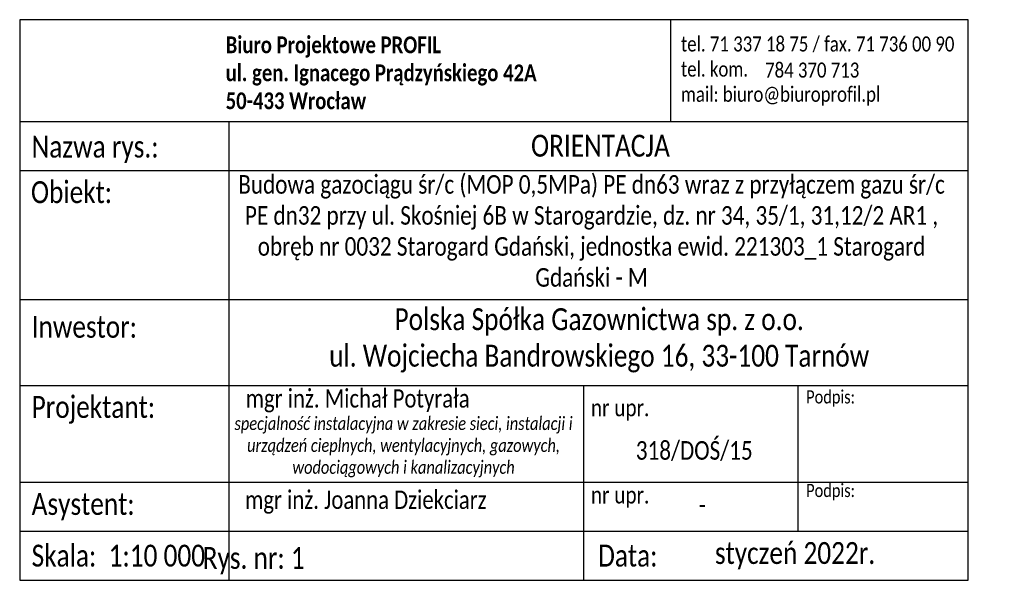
# Model space of a CAD drawing. Extents: x 6533470 to 6534370, y 5979210 to 5979357.
# Tile 2 of 3: x 6533921 to 6533984, y 5979210 to 5979247. Entities that reach past the tile are written whole.
import ezdxf

# ---------------------------------------------------------------- set-up
doc = ezdxf.new("R2010")
doc.units = 0
doc.header["$MEASUREMENT"] = 0
doc.layers.add('MR_gaz_dim', color=250, linetype='CONTINUOUS', lineweight=20)
doc.styles.add('MR_text', font='tahoma.ttf', dxfattribs={"width": 0.8, "height": 1})

msp = doc.modelspace()

# ---------------------------------------------------------------- linework, layer by layer
at = {"layer": 'MR_gaz_dim', "lineweight": 30}
for p, q in [((6533981.803, 5979246.562), (6533920.567, 5979246.562)), ((6533920.567, 5979246.562), (6533920.567, 5979216.935)), ((6533981.803, 5979216.654), (6533981.803, 5979246.562)), ((6533920.567, 5979240.004), (6533981.803, 5979240.004)), ((6533934.082, 5979216.654), (6533934.082, 5979240.004)), ((6533920.567, 5979236.84), (6533981.803, 5979236.84)), ((6533920.567, 5979228.516), (6533981.803, 5979228.516)), ((6533920.567, 5979222.97), (6533981.803, 5979222.97)), ((6533920.567, 5979216.935), (6533920.567, 5979210.394)), ((6533934.082, 5979210.394), (6533934.082, 5979216.935)), ((6533981.803, 5979210.394), (6533981.803, 5979216.935)), ((6533920.567, 5979216.722), (6533981.803, 5979216.722)), ((6533920.567, 5979216.722), (6533981.803, 5979216.722)), ((6533920.567, 5979213.558), (6533981.803, 5979213.558)), ((6533920.567, 5979213.558), (6533981.803, 5979213.558)), ((6533920.567, 5979213.558), (6533981.803, 5979213.558)), ((6533920.567, 5979210.394), (6533981.803, 5979210.394)), ((6533920.567, 5979210.394), (6533981.803, 5979210.394))]:
    msp.add_line(p, q, dxfattribs=at)
at = {"layer": 'MR_gaz_dim'}
msp.add_line((6533922.329, 5979240.004), (6533981.803, 5979240.004), dxfattribs=at)
at = {"layer": 'MR_gaz_dim', "lineweight": 30}
for points in [[(6533962.597, 5979240.004), (6533962.597, 5979246.562)], [(6533956.961, 5979222.97), (6533956.961, 5979216.654)], [(6533970.813, 5979222.97), (6533970.813, 5979216.654)], [(6533956.961, 5979216.935), (6533956.961, 5979210.394)], [(6533970.813, 5979216.935), (6533970.813, 5979213.558)]]:
    msp.add_lwpolyline(points, dxfattribs=at)

# ---------------------------------------------------------------- texts
at = {"layer": 'MR_gaz_dim', "style": 'MR_text'}
for s, insert, char_height, width, attachment_point in [('{\\fCalibri|b1|i0|c238|p34;Biuro Projektowe PROFIL\\fCalibri|b1|i0|c0|p34;\\P\\fCalibri|b1|i0|c238|p34;ul. \\fCalibri|b1|i0|c0|p34;gen. Ignacego Prądzyńskiego 42A\\fCalibri|b1|i0|c238|p34;\\P5\\fCalibri|b1|i0|c0|p34;0\\fCalibri|b1|i0|c238|p34;-\\fCalibri|b1|i0|c0|p34;43\\fCalibri|b1|i0|c238|p34;3 Wrocław}', (6533933.864, 5979243.129), 1.083142, 54.504, 4), ('{\\fCalibri|b0|i0|c238|p34;tel. 71 337 18 75 / fax. 71 736 00 90\\Ptel. kom.           \\Pmail: biuro@biuroprofil.pl}', (6533963.257, 5979243.253), 0.97288, 48.95554, 4), ('{\\fCalibri|b0|i0|c238|p34;^I    784 370 713}', (6533963.702, 5979243.305), 0.97288, 48.95554, 4), ('{\\fCalibri|b0|i0|c238|p34;ORIENTACJA}', (6533958.062, 5979238.426), 1.41279, 81.7736, 5), ('{\\fCalibri|b0|i0|c238|p34;Nazwa rys.:}', (6533921.339, 5979238.195), 1.41279, 22.29992, 4), ('\\A1;{\\fCalibri|b0|i0|c238|p34;Budowa gazociągu śr/c (MOP 0,5MPa) PE dn63 wraz z przyłączem gazu śr/c PE dn32 przy ul. Skośniej 6B w Starogardzie, dz. nr 34, 35/1, 31,12/2 AR1 , obręb nr 0032 Starogard Gdański, jednostka ewid. 221303_1 Starogard Gdański - M}', (6533957.486, 5979232.928), 1.2, 46.85804, 5), ('{\\fCalibri|b0|i0|c238|p34;Obiekt:}', (6533921.295, 5979235.427), 1.41279, 22.29992, 4), ('{\\fCalibri|b0|i0|c238|p34;Polska Spółka Gazownictwa sp. z o.o.\\Pul. Wojciecha Bandrowskiego 16, 33-100 Tarnów}', (6533957.98, 5979225.871), 1.41279, 77.43914, 5), ('{\\fCalibri|b0|i0|c238|p34;Inwestor:}', (6533921.339, 5979226.74), 1.41279, 22.29992, 4), ('{\\fCalibri|b0|i0|c238|p34;mgr inż. Michał Potyrała}', (6533942.391, 5979221.969), 1.17733, 81.7736, 5), ('{\\fCalibri|b0|i0|c238|p34;Podpis:}', (6533972.919, 5979222.12), 0.84768, 15.49451, 5), ('{\\fCalibri|b0|i0|c238|p34;Projektant:}', (6533921.339, 5979221.387), 1.41279, 22.29992, 4), ('{\\fCalibri|b0|i1|c238|p34;specjalność instalacyjna w zakresie sieci, instalacji i urządzeń cieplnych, wentylacyjnych, gazowych, wodociągowych i kanalizacyjnych}', (6533945.348, 5979218.986), 0.847676, 22.92294, 5), ('{\\fCalibri|b0|i0|c238|p34;nr upr.}', (6533959.332, 5979221.387), 1.1, 15.49451, 5), ('\\A1;{\\fCalibri|b0|i0|c238|p34;318/DOŚ/15}', (6533964.116, 5979218.732), 1.2, 81.7736, 5), ('{\\fCalibri|b0|i0|c238|p34;mgr inż. Joanna Dziekciarz}', (6533942.919, 5979215.43), 1.17729, 100.95506, 5), ('{\\fCalibri|b0|i0|c238|p34;Podpis:}', (6533972.919, 5979216.081), 0.84768, 15.49451, 5), ('{\\fCalibri|b0|i0|c238|p34;Asystent:}', (6533921.339, 5979215.14), 1.41279, 15.49451, 4), ('{\\fCalibri|b0|i0|c238|p34;nr upr.}', (6533959.332, 5979215.76), 1.1, 15.49451, 5), ('\\A1;{\\fCalibri|b0|i0|c238|p34;-}', (6533964.63, 5979215.25), 1.17733, 81.7736, 5), ('{\\fCalibri|b0|i0|c238|p34;Skala:  1:10 000}', (6533921.339, 5979211.976), 1.41279, 15.49451, 4), ('{\\fCalibri|b0|i0|c238|p34;^IRys. nr: 1}', (6533935.475, 5979211.659), 1.41279, 22.29992, 5), ('{\\fCalibri|b0|i0|c238|p34;\\H1.2x;Data:\\H0.83333x; }', (6533959.826, 5979211.976), 1.17733, 15.49451, 5), ('{\\fCalibri|b0|i0|c238|p34;styczeń 20\\fCalibri|b0|i0|c0|p34;2\\fCalibri|b0|i0|c238|p34;2r.}', (6533970.627, 5979211.976), 1.41279, 81.7736, 5)]:
    msp.add_mtext(s, dxfattribs=dict(at, insert=insert, char_height=char_height, width=width, attachment_point=attachment_point))

doc.saveas('drawing.dxf')
